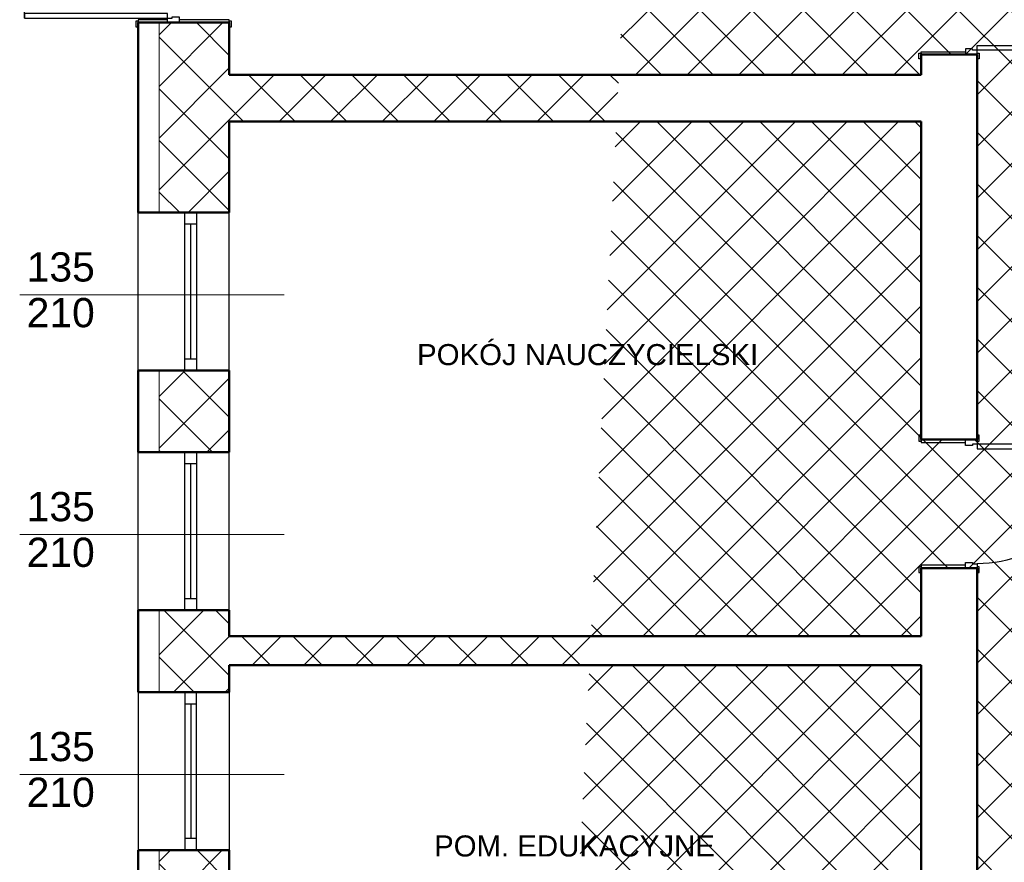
# Model space of a CAD drawing. Header units: millimetres. Extents: x 1385 to 11131, y 1971 to 6171.
# Tile 8 of 28: x 2025 to 2868, y 4043 to 4764. Entities that reach past the tile are written whole.
import ezdxf

# ---------------------------------------------------------------- set-up
doc = ezdxf.new("R2010")
doc.units = ezdxf.units.MM
for name, color, linetype in [('2D - Ogólne', 7, 'Continuous'), ('Drzwi Archicad', 7, 'Continuous'), ('Konstrukcja - Ściany zew', 7, 'Continuous'), ('Okna Archicada', 7, 'Continuous'), ('Opisy - Teksty', 7, 'Continuous')]:
    doc.layers.add(name, color=color, linetype=linetype)
doc.layers.add('A_opisy', color=81, linetype='Continuous', lineweight=13)
doc.layers.add('A_ściany istniejące hatch', color=82, linetype='Continuous', lineweight=9)
doc.styles.get("Standard").update_dxf_attribs({"font": 'arial.ttf'})
doc.styles.add('STYL_AUTOMATYCZNY_1', font='arial.ttf')

# ---------------------------------------------------------------- blocks, each defined once
blk = doc.blocks.new('Drzwi metalowe 27_3')
at = {"layer": 'Drzwi Archicad', "color": 7, "linetype": 'Continuous', "lineweight": 25}
for p, q in [((472.0000000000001, 0), (472, 1024)), ((472, 1024), (512, 1024)), ((512, 1024), (512, 0)), ((-587.0000000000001, 0), (-587.0000000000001, 19)), ((-587.0000000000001, 19), (-537, 19)), ((-537, 0), (-587.0000000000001, 0)), ((-512, 0), (-550, 0)), ((-550, 0), (-550, -100)), ((-537, 19), (-537, 0)), ((-512, -40), (-512, 0)), ((512, 0), (472.0000000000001, 0)), ((550, 0), (512, 0)), ((512, 0), (512, -40)), ((537, 19), (587.0000000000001, 19)), ((537, 0), (537, 19)), ((587.0000000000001, 0), (537, 0)), ((550, -100), (550, 0)), ((587.0000000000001, 19), (587.0000000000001, 0)), ((-500, -40), (-512, -40)), ((-500, -100), (-500, -40)), ((512, -40), (500, -40)), ((500, -40), (500, -100)), ((-550, -480), (-550, -100)), ((-550, -100), (-525, -100)), ((-550, -100), (-500, -100)), ((-525, -100), (-525, -480)), ((500, -100), (550, -100)), ((525, -480), (525, -100)), ((525, -100), (550, -100)), ((550, -100), (550, -480)), ((-587.0000000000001, -499), (-587.0000000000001, -480)), ((-587.0000000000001, -480), (-537, -480)), ((-537, -499), (-587.0000000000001, -499)), ((-525, -480), (-550, -480)), ((-537, -480), (-537, -499)), ((550, -480), (525, -480)), ((537, -480), (587.0000000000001, -480)), ((537, -499), (537, -480)), ((587.0000000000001, -499), (537, -499)), ((587.0000000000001, -480), (587.0000000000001, -499))]:
    blk.add_line(p, q, dxfattribs=at)
blk.add_arc((512, 0), 1024, 90, 180, dxfattribs=at)
blk = doc.blocks.new('Ściana_6_1', base_point=(-11072.26123587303, -3900.000000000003))
at = {"layer": 'Konstrukcja - Ściany zew', "color": 7, "linetype": 'Continuous', "lineweight": 50}
for p, q in [((-11552.26123587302, 15692.65354461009), (-11552.26123587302, 15655.65354461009)), ((-11172.26123587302, 15692.65354461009), (-11552.26123587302, 15692.65354461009)), ((-11072.26123587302, 15692.65354461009), (-11172.26123587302, 15692.65354461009)), ((-11072.26123587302, 15692.65354461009), (-11072.26123587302, 15655.65354461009)), ((-11552.26123587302, 12399.99169881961), (-11552.26123587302, 12436.9916988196)), ((-11172.26123587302, 12399.99169881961), (-11552.26123587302, 12399.99169881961)), ((-11072.26123587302, 12399.99169881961), (-11172.26123587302, 12399.99169881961)), ((-11072.26123587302, 12399.99169881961), (-11072.26123587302, 12436.9916988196)), ((-11552.26123587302, 11299.9916988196), (-11552.26123587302, 11262.9916988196)), ((-11172.26123587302, 11299.9916988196), (-11552.26123587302, 11299.9916988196)), ((-11072.26123587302, 11299.9916988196), (-11172.26123587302, 11299.9916988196)), ((-11072.26123587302, 11299.9916988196), (-11072.26123587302, 11262.9916988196))]:
    blk.add_line(p, q, dxfattribs=at)
at = {"layer": 'Konstrukcja - Ściany zew', "color": 7, "linetype": 'Continuous', "lineweight": 50, "flags": 128}
for points in [[(-11552.26123587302, 15692.65354461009), (-11552.26123587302, 15520)], [(-11072.26123587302, 12399.99169881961), (-11072.26123587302, 15692.65354461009)], [(-11552.26123587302, 15120), (-11552.26123587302, 12399.99169881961)], [(-11552.26123587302, 11299.99169881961), (-11552.26123587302, 10720)], [(-11072.26123587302, 7329.991698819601), (-11072.26123587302, 11299.99169881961)], [(-11552.26123587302, 10470), (-11552.26123587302, 7329.991698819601)]]:
    blk.add_lwpolyline(points, dxfattribs=at)
at = {"layer": 'Drzwi Archicad', "color": 21, "linetype": 'Continuous', "lineweight": 13, "true_color": 0xff9955, "zscale": 1000, "rotation": 270}
blk.add_blockref('Drzwi metalowe 27_3', (-11072.26123587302, 16242.65354461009), dxfattribs=at)
at = {"layer": 'Drzwi Archicad', "color": 21, "linetype": 'Continuous', "lineweight": 13, "true_color": 0xff9955, "xscale": -1, "zscale": 1000, "rotation": 270}
blk.add_blockref('Drzwi metalowe 27_3', (-11072.26123587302, 11849.9916988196), dxfattribs=at)
blk = doc.blocks.new('Okno 27_2')
at = {"layer": 'Okna Archicada', "color": 7, "linetype": 'Continuous', "lineweight": 25}
for p, q in [((-675, 400), (675, 400)), ((-675, 0), (-575.0000000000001, 0)), ((-575.0000000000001, 0), (-575.0000000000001, -100)), ((-575.0000000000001, 0), (575.0000000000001, 0)), ((575.0000000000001, -100), (575.0000000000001, 0)), ((575.0000000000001, 0), (675, 0)), ((-575.0000000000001, -50), (575.0000000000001, -50)), ((-575.0000000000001, -100), (-675, -100)), ((575.0000000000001, -100), (-575.0000000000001, -100)), ((675, -100), (575.0000000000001, -100)), ((-675, -380), (675, -380))]:
    blk.add_line(p, q, dxfattribs=at)
at = {"layer": 'Okna Archicada', "color": 7, "linetype": 'Continuous', "lineweight": 50}
for p, q in [((-675, 400), (-675, 0)), ((675, 400), (675, 0)), ((-675, 0), (-675, -100)), ((-675, 0), (-675, -100)), ((675, 0), (675, -100)), ((675, 0), (675, -100)), ((-675, -100), (-675, -380)), ((675, -100), (675, -380))]:
    blk.add_line(p, q, dxfattribs=at)
blk = doc.blocks.new('Drzwi metalowe 27_5')
at = {"layer": 'Drzwi Archicad', "color": 7, "linetype": 'Continuous', "lineweight": 25}
for p, q in [((572.0000000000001, 0), (572, 1224)), ((572, 1224), (612, 1224)), ((612, 1224), (612, 0)), ((-687, 250), (-687, 269)), ((-687, 269), (-637, 269)), ((-637, 269), (-637, 250)), ((637, 269), (687, 269)), ((637, 250), (637, 269)), ((687, 269), (687, 250)), ((-637, 250), (-687, 250)), ((-650, 0), (-650, 250)), ((-650, 250), (-625, 250)), ((-625, 250), (-625, 0)), ((625, 0), (625, 250)), ((625, 250), (650, 250)), ((687, 250), (637, 250)), ((650, 250), (650, 0)), ((-625, 0), (-650, 0)), ((-612, 0), (-650, 0)), ((-650, 0), (-650, -100)), ((-612, -40), (-612, 0)), ((612, 0), (572.0000000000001, 0)), ((650, 0), (612, 0)), ((612, 0), (612, -40)), ((650, 0), (625, 0)), ((650, -100), (650, 0)), ((-600, -40), (-612, -40)), ((-600, -100), (-600, -40)), ((612, -40), (600, -40)), ((600, -40), (600, -100)), ((-650, -530), (-650, -100)), ((-650, -100), (-625, -100)), ((-650, -100), (-600, -100)), ((-625, -100), (-625, -530)), ((600, -100), (650, -100)), ((625, -530), (625, -100)), ((625, -100), (650, -100)), ((650, -100), (650, -530)), ((-687, -549), (-687, -530)), ((-687, -530), (-637, -530)), ((-637, -549), (-687, -549)), ((-625, -530), (-650, -530)), ((-637, -530), (-637, -549)), ((650, -530), (625, -530)), ((637, -530), (687, -530)), ((637, -549), (637, -530)), ((687, -549), (637, -549)), ((687, -530), (687, -549))]:
    blk.add_line(p, q, dxfattribs=at)
at = {"layer": 'Drzwi Archicad', "color": 7, "linetype": 'Continuous', "lineweight": 50}
for p, q in [((-650, 250), (-687, 250)), ((-650, 250), (-687, 250)), ((-650, 250), (-650, 0)), ((-650, 250), (-650, 0)), ((-650, 250), (-650, 0)), ((650, 250), (650, 0)), ((650, 250), (650, 0)), ((650, 250), (650, 0)), ((650, 250), (687, 250)), ((650, 250), (687, 250)), ((-650, 0), (-650, -100)), ((-650, 0), (-650, -100)), ((650, 0), (650, -100)), ((650, 0), (650, -100)), ((-650, -100), (-650, -530)), ((-650, -100), (-650, -530)), ((650, -100), (650, -530)), ((650, -100), (650, -530)), ((-650, -530), (-687, -530)), ((-650, -530), (-687, -530)), ((650, -530), (687, -530)), ((650, -530), (687, -530))]:
    blk.add_line(p, q, dxfattribs=at)
at = {"layer": 'Drzwi Archicad', "color": 7, "linetype": 'Continuous', "lineweight": 25}
blk.add_arc((612, 0), 1224, 90, 180, dxfattribs=at)
blk = doc.blocks.new('Ściana_11_1', base_point=(-17472.26123587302, 24720))
at = {"layer": 'Konstrukcja - Ściany zew', "color": 7, "linetype": 'Continuous', "lineweight": 50}
for p, q in [((-18252.26123587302, 15966.36361484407), (-18252.26123587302, 15929.36361484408)), ((-18252.26123587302, 15966.36361484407), (-18002.26123587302, 15966.36361484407)), ((-18252.26123587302, 15966.36361484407), (-18002.26123587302, 15966.36361484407)), ((-18002.26123587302, 15966.36361484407), (-17902.26123587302, 15966.36361484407)), ((-17902.26123587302, 15966.36361484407), (-17472.26123587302, 15966.36361484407)), ((-17472.26123587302, 15966.36361484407), (-17472.26123587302, 15929.36361484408)), ((-18252.26123587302, 14341.28853579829), (-17852.26123587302, 14341.28853579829)), ((-17852.26123587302, 14341.28853579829), (-17752.26123587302, 14341.28853579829)), ((-17752.26123587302, 14341.28853579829), (-17472.26123587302, 14341.28853579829)), ((-18252.26123587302, 12991.28853579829), (-17852.26123587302, 12991.28853579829)), ((-17852.26123587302, 12991.28853579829), (-17752.26123587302, 12991.28853579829)), ((-17752.26123587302, 12991.28853579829), (-17472.26123587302, 12991.28853579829)), ((-18252.26123587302, 12291.48869552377), (-17852.26123587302, 12291.48869552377)), ((-17852.26123587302, 12291.48869552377), (-17752.26123587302, 12291.48869552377)), ((-17752.26123587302, 12291.48869552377), (-17472.26123587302, 12291.48869552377)), ((-18252.26123587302, 10941.48869552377), (-17852.26123587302, 10941.48869552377)), ((-17852.26123587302, 10941.48869552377), (-17752.26123587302, 10941.48869552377)), ((-17752.26123587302, 10941.48869552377), (-17472.26123587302, 10941.48869552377)), ((-18252.26123587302, 10239.32584456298), (-17852.26123587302, 10239.32584456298)), ((-17852.26123587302, 10239.32584456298), (-17752.26123587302, 10239.32584456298)), ((-17752.26123587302, 10239.32584456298), (-17472.26123587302, 10239.32584456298)), ((-18252.26123587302, 8889.325844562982), (-17852.26123587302, 8889.325844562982)), ((-17852.26123587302, 8889.325844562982), (-17752.26123587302, 8889.325844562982)), ((-17752.26123587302, 8889.325844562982), (-17472.26123587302, 8889.325844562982))]:
    blk.add_line(p, q, dxfattribs=at)
at = {"layer": 'Konstrukcja - Ściany zew', "color": 7, "linetype": 'Continuous', "lineweight": 50, "flags": 128}
for points in [[(-18252.26123587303, 15966.36361484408), (-18252.26123587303, 14341.28853579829)], [(-17472.26123587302, 15520), (-17472.26123587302, 15966.36361484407)], [(-17472.26123587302, 14341.28853579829), (-17472.26123587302, 15120)], [(-18252.26123587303, 12991.28853579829), (-18252.26123587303, 12291.48869552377)], [(-17472.26123587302, 12291.48869552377), (-17472.26123587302, 12991.28853579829)], [(-18252.26123587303, 10941.48869552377), (-18252.26123587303, 10239.32584456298)], [(-17472.26123587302, 10720), (-17472.26123587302, 10941.48869552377)], [(-17472.26123587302, 10239.32584456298), (-17472.26123587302, 10470)], [(-18252.26123587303, 8889.325844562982), (-18252.26123587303, 8148.019153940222)], [(-17472.26123587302, 8148.019153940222), (-17472.26123587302, 8889.325844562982)]]:
    blk.add_lwpolyline(points, dxfattribs=at)
at = {"layer": 'Drzwi Archicad', "color": 21, "linetype": 'Continuous', "lineweight": 13, "true_color": 0xff9955, "xscale": -1, "zscale": 1000, "rotation": 89.99999999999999}
blk.add_blockref('Drzwi metalowe 27_5', (-18002.26123587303, 16616.36361484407), dxfattribs=at)
at = {"layer": 'Okna Archicada', "color": 21, "linetype": 'Continuous', "lineweight": 13, "true_color": 0xff9955, "zscale": 1000, "rotation": 89.99999999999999}
for p in [(-17852.26123587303, 13666.28853579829), (-17852.26123587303, 11616.48869552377)]:
    blk.add_blockref('Okno 27_2', p, dxfattribs=at)
at = {"layer": 'Okna Archicada', "color": 21, "linetype": 'Continuous', "lineweight": 13, "true_color": 0xff9955, "xscale": -1, "zscale": 1000, "rotation": 89.99999999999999}
blk.add_blockref('Okno 27_2', (-17852.26123587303, 9564.325844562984), dxfattribs=at)
blk = doc.blocks.new('Ściana_28_1', base_point=(-11072.26123587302, 10470))
at = {"layer": 'Konstrukcja - Ściany zew', "color": 7, "linetype": 'Continuous', "lineweight": 50, "flags": 128}
for points in [[(-11552.26123587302, 10720), (-17472.26123587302, 10720)], [(-17472.26123587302, 10470), (-11552.26123587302, 10470)]]:
    blk.add_lwpolyline(points, dxfattribs=at)
blk = doc.blocks.new('Ściana_29_1', base_point=(-11072.26123587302, 15120))
at = {"layer": 'Konstrukcja - Ściany zew', "color": 7, "linetype": 'Continuous', "lineweight": 50, "flags": 128}
for points in [[(-11552.26123587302, 15520), (-17472.26123587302, 15520)], [(-17472.26123587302, 15120), (-11552.26123587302, 15120)]]:
    blk.add_lwpolyline(points, dxfattribs=at)

msp = doc.modelspace()

# ---------------------------------------------------------------- hatches: boundary and pattern name
at = {"layer": 'A_ściany istniejące hatch', "lineweight": 13, "true_color": 0x000000}
h = msp.add_hatch(dxfattribs=at)
h.set_pattern_fill('NET', color=18, scale=250, angle=45)
h.set_pattern_definition([(45, (36659.01290618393, -155.4039381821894), (-22.09708691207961, 22.09708691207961), []), (135, (36659.01290618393, -155.4039381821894), (-22.09708691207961, -22.09708691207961), [])])
h.paths.add_polyline_path([(4672.38185774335, 5000.919506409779), (4714.38185774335, 5000.919503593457), (4714.38185774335, 4738.919504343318), (4924.38185774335, 4738.919504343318), (4924.381857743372, 4696.919504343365), (4672.38185774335, 4696.919504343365)], flags=16)
h.paths.add_polyline_path([(5266.383508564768, 4724.919504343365), (5266.383508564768, 4664.919504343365), (5146.38185774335, 4664.919504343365), (5146.38185774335, 4504.919504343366), (5086.38185774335, 4504.919504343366), (5086.38185774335, 4696.919504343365), (5044.38185774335, 4696.919504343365), (5044.38185774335, 4738.919504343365), (5048.38185774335, 4738.919504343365), (5048.38185774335, 5397.919504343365), (4714.38185774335, 5397.919504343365), (4714.38185774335, 5351.919504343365), (4672.38185774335, 5351.919504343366), (4672.38185774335, 5441.919504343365), (5130.38185774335, 5441.919504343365), (5130.381854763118, 5397.919504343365), (5092.38185774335, 5397.919504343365), (5092.38185774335, 4724.919504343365)], flags=17)
h.paths.add_polyline_path([(5870.38185774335, 4724.919504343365), (6012.38185774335, 4724.919504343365), (6012.381857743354, 4786.919504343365), (6056.38185774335, 4786.919504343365), (6056.38185774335, 4501.919506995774), (5996.381857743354, 4501.919506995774), (5996.38185774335, 4664.919504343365), (5870.38185774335, 4664.919504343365)], flags=17)
h.paths.add_polyline_path([(5913.38185774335, 3844.919504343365), (5996.381857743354, 3844.919504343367), (5996.381857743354, 3959.919506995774), (6056.38185774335, 3959.919506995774), (6056.38185774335, 3786.919504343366), (5996.381857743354, 3786.919504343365), (5996.381857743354, 3819.919504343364), (5913.38185774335, 3819.919504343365)], flags=17)
h.paths.add_polyline_path([(5556.38185774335, 4414.919504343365), (5586.38185774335, 4414.919504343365), (5586.38185774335, 4384.919504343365), (5556.38185774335, 4384.919504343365)], flags=17)
h.paths.add_polyline_path([(5556.38185774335, 4120.919504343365), (5586.38185774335, 4120.919504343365), (5586.38185774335, 4150.919504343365), (5556.38185774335, 4150.919504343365)], flags=17)
h.paths.add_polyline_path([(5068.38185774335, 2574.919504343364), (5128.38185774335, 2574.919504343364), (5128.38185774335, 2414.919504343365), (5366.381857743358, 2414.91950434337), (5366.381857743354, 2594.919504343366), (5426.381857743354, 2594.919504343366), (5426.38185774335, 2414.919504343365), (5996.381857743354, 2414.919504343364), (5996.38185774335, 2564.919504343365), (6056.38185774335, 2564.919504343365), (6056.38185774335, 2354.919504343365), (5068.38185774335, 2354.919504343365)])
h.paths.add_polyline_path([(2586.3818618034, 5724.919504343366), (2799.38185774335, 5724.91950669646), (2799.381852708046, 5818.953721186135), (2824.381855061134, 5818.953715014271), (2824.381855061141, 5699.919504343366), (2586.3818618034, 5699.919504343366)], flags=17)
h.paths.add_polyline_path([(3219.38185774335, 5699.265014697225), (3254.38185774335, 5699.265014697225), (3254.38185774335, 5818.953715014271), (3219.38185774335, 5818.953715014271)], flags=17)
h.paths.add_polyline_path([(3509.381857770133, 3874.919504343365), (3579.381846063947, 3874.919504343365), (3579.381846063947, 3814.919504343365), (3509.381857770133, 3814.919504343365)], flags=17)
h.paths.add_polyline_path([(3919.381857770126, 3874.919504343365), (3989.381857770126, 3874.919504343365), (3989.381857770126, 3814.919504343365), (3919.381857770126, 3814.919504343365)], flags=17)
h.paths.add_polyline_path([(4360.381857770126, 3874.919504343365), (4428.38184606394, 3874.919504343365), (4428.38184606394, 3814.919504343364), (4360.381857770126, 3814.919504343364)], flags=17)
h.paths.add_polyline_path([(4563.381857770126, 3874.919504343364), (4644.38184606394, 3874.919504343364), (4644.38184606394, 3814.919504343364), (4563.381857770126, 3814.919504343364)], flags=17)
h.paths.add_polyline_path([(5146.38185774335, 4374.919500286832), (5086.38185774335, 4374.919500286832), (5086.38185774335, 4298.919504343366), (5146.38185774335, 4298.919504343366)], flags=17)
h.paths.add_polyline_path([(4714.38185774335, 5221.919502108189), (4672.38185774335, 5221.919502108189), (4672.38185774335, 5130.919505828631), (4714.38185774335, 5130.919505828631)], flags=16)
h.paths.add_polyline_path([(5260.38185774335, 5441.919504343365), (5394.38185774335, 5441.919504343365), (5394.38185774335, 5397.919504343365), (5260.38185774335, 5397.919504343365)], flags=17)
h.paths.add_polyline_path([(6012.38185774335, 5121.919506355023), (6056.38185774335, 5121.919506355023), (6056.38185774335, 5196.919504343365), (6012.38185774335, 5196.919504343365)], flags=17)
h.paths.add_polyline_path([(6012.38185774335, 4916.919504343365), (6056.38185774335, 4916.919504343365), (6056.38185774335, 4991.919504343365), (6012.38185774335, 4991.919504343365)], flags=17)
h.paths.add_polyline_path([(5996.381857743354, 4295.91950923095), (6056.38185774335, 4295.91950923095), (6056.38185774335, 4371.919506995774), (5996.381857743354, 4371.919506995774)], flags=17)
h.paths.add_polyline_path([(5996.381857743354, 4089.91950923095), (6056.38185774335, 4089.91950923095), (6056.38185774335, 4165.919506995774), (5996.381857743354, 4165.919506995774)], flags=17)
h.paths.add_polyline_path([(5996.38185774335, 3581.919506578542), (6056.38185774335, 3581.919506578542), (6056.38185774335, 3656.919504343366), (5996.38185774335, 3656.919504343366)], flags=17)
h.paths.add_polyline_path([(5996.381857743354, 3376.919506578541), (6056.38185774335, 3376.919506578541), (6056.38185774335, 3451.919504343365), (5996.381857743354, 3451.919504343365)], flags=17)
h.paths.add_polyline_path([(5996.38185774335, 2904.919506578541), (6056.38185774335, 2904.919506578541), (6056.38185774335, 2974.919504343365), (5996.38185774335, 2974.919504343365)], flags=17)
h.paths.add_polyline_path([(6056.38185774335, 2699.919504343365), (5996.38185774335, 2699.919504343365), (5996.38185774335, 2769.919504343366), (6056.38185774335, 2769.919504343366)], flags=17)
h.paths.add_polyline_path([(4771.38185748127, 2814.919504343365), (4841.38185774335, 2814.919504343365), (4841.38185774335, 2754.919504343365), (4771.38185748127, 2754.919504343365)], flags=17)
h.paths.add_polyline_path([(4566.38185774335, 2754.919504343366), (4636.38185774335, 2754.919504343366), (4636.38185774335, 2814.919504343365), (4566.38185774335, 2814.919504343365)], flags=17)
h.paths.add_polyline_path([(4361.38185748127, 2814.919504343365), (4431.38185774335, 2814.919504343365), (4431.38185774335, 2754.919504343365), (4361.38185748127, 2754.919504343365)], flags=17)
h.paths.add_polyline_path([(4104.38185774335, 2754.919504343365), (4226.381846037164, 2754.919504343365), (4226.381846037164, 2814.919504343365), (4104.38185774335, 2814.919504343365)], flags=17)
h.paths.add_polyline_path([(3899.38185748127, 2814.919504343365), (3969.38185774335, 2814.919504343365), (3969.38185774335, 2754.919504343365), (3899.38185748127, 2754.919504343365)], flags=17)
h.paths.add_polyline_path([(3694.381857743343, 2754.919504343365), (3764.38185774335, 2754.919504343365), (3764.38185774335, 2814.919504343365), (3694.381857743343, 2814.919504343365)], flags=17)
h.paths.add_polyline_path([(3489.38185748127, 2814.919504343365), (3559.381857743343, 2814.919504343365), (3559.381857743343, 2754.919504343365), (3489.38185748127, 2754.919504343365)], flags=17)
h.paths.add_polyline_path([(5378.38185774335, 2814.919504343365), (5291.88185774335, 2814.919504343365), (5291.897268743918, 2754.919504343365), (5366.38185774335, 2754.919504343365), (5366.381857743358, 2704.919504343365), (5426.381857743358, 2704.919504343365), (5426.38185774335, 2948.419504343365), (5378.38185774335, 2948.419504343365)], flags=17)
h.paths.add_polyline_path([(5181.88185774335, 2814.919504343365), (5181.897268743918, 2754.919504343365), (5128.38185774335, 2754.919504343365), (5128.38185774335, 2714.919504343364), (5068.38185774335, 2714.919504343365), (5068.38185774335, 2754.919504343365), (4976.38185774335, 2754.919504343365), (4976.38185774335, 2814.919504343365)], flags=17)
h.paths.add_polyline_path([(3194.38185774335, 2708.919504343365), (3254.38185774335, 2708.919504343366), (3254.38185774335, 2754.919504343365), (3354.38185774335, 2754.919504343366), (3354.381846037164, 2814.919504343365), (3194.38185774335, 2814.919504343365)], flags=17)
h.paths.add_polyline_path([(4984.381857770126, 3874.919504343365), (5086.38185774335, 3874.919504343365), (5086.38185774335, 4168.919504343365), (5146.38185774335, 4168.919500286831), (5146.38185774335, 3844.919504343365), (5163.38185774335, 3844.919504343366), (5163.38185774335, 3819.919504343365), (5146.38185774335, 3819.919504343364), (5146.38185774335, 3464.919504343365), (5173.38185774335, 3464.919504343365), (5173.38185774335, 3384.919504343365), (5146.38185774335, 3384.919504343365), (5146.38185774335, 3164.919504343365), (4970.88185774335, 3164.919504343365), (4970.881857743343, 3212.919504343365), (5106.38185774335, 3212.919504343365), (5106.38185774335, 3814.919504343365), (4984.381857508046, 3814.919504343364)], flags=17)
h.paths.add_polyline_path([(4779.381857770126, 3874.919504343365), (4849.381857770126, 3874.919504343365), (4849.381857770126, 3814.919504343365), (4816.38185774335, 3814.919504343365), (4816.381857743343, 3648.919504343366), (4784.38185774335, 3648.919507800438), (4784.38185774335, 3814.919504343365), (4779.381857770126, 3814.919504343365)], flags=17)
h.paths.add_polyline_path([(4537.38185774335, 3212.919504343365), (4784.38185774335, 3212.919504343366), (4784.38185774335, 3362.919509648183), (4816.38185774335, 3362.919506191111), (4816.381857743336, 3212.91950434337), (4860.88185774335, 3212.919504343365), (4860.88185774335, 3164.919504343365), (4537.38185774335, 3164.919504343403)], flags=17)
h.paths.add_polyline_path([(3548.38185774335, 3212.919504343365), (3548.381857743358, 3164.919504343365), (3788.38185774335, 3164.919504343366), (3788.381857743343, 3212.919504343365), (3784.381857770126, 3212.919504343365), (3784.381857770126, 3304.919504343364), (3756.381857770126, 3304.919504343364), (3756.381857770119, 3212.919504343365)], flags=17)
h.paths.add_polyline_path([(3194.38185774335, 3905.919504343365), (3254.38185774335, 3905.919504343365), (3254.38185774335, 3874.919504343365), (3374.381857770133, 3874.919504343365), (3374.381846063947, 3814.919504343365), (3234.38185774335, 3814.919504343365), (3234.38185774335, 3212.919504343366), (3438.38185774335, 3212.919504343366), (3438.38185774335, 3164.919504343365), (3194.38185774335, 3164.919504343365)], flags=17)
h.paths.add_polyline_path([(3254.38185774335, 4202.334578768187), (3194.38185774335, 4202.334578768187), (3194.38185774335, 4045.919515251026), (3254.38185774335, 4045.919515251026)], flags=17)
h.paths.add_polyline_path([(3254.38185774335, 4416.893066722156), (3194.38185774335, 4416.893066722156), (3194.38185774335, 4337.33458072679), (3254.38185774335, 4337.33458072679)], flags=17)
h.paths.add_polyline_path([(3254.38185774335, 4631.919504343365), (3194.38185774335, 4631.919504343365), (3194.38185774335, 4551.893075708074), (3254.38185774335, 4551.893075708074)], flags=17)
h.paths.add_polyline_path([(3254.38185774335, 4951.919504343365), (3194.38185774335, 4951.919504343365), (3194.38185774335, 4766.919504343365), (3254.38185774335, 4766.919504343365)], flags=17)
h.paths.add_polyline_path([(3254.38185774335, 5156.919504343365), (3194.38185774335, 5156.919504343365), (3194.38185774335, 5086.919517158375), (3254.38185774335, 5086.919517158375)], flags=17)
h.paths.add_polyline_path([(3254.38185774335, 5371.919504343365), (3194.38185774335, 5371.919504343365), (3194.38185774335, 5291.919504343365), (3254.38185774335, 5291.919504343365)], flags=17)
h.paths.add_polyline_path([(2204.38185774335, 5097.035849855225), (2144.38185774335, 5097.035849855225), (2144.38185774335, 5167.015833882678), (2204.38185774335, 5167.015833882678), (2204.38185774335, 5168.919504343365), (2664.38185774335, 5168.919504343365), (2664.38185774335, 5158.919504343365), (2633.281857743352, 5158.919504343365), (2633.281857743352, 5082.919504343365), (2618.281857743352, 5082.919504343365), (2618.281857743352, 5158.919504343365), (2362.38185774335, 5158.919504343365), (2362.38185774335, 5143.916349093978), (2355.38185774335, 5143.916349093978), (2355.38185774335, 5158.919504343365), (2204.38185774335, 5158.919504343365)])
h.paths.add_polyline_path([(2204.38185774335, 5041.919504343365), (2204.381857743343, 5048.919504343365), (2355.38185774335, 5048.919504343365), (2355.38185774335, 5053.916349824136), (2362.38185774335, 5053.916349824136), (2362.38185774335, 5031.438436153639), (2355.38185774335, 5031.438435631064), (2355.381857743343, 5041.919504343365)], flags=17)
h.paths.add_polyline_path([(2144.38185774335, 4962.035849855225), (2204.38185774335, 4962.035849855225), (2204.38185774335, 4931.919504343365), (2355.38185774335, 4931.919504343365), (2355.38185774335, 4941.438436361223), (2362.38185774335, 4941.438436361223), (2362.381857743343, 4931.919504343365), (2618.281857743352, 4931.919504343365), (2618.281857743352, 4987.919504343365), (2633.281857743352, 4987.919504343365), (2633.281857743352, 4931.919504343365), (2661.381857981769, 4931.919504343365), (2661.38185774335, 4916.919504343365), (2204.38185774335, 4916.919504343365), (2204.38185774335, 4891.555865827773), (2144.38185774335, 4891.555865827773)])
h.paths.add_polyline_path([(2144.38185774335, 4761.555865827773), (2204.38185774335, 4761.555865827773), (2204.38185774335, 4716.919504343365), (2796.38185774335, 4716.919504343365), (2796.38185774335, 4734.184858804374), (2844.381857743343, 4734.184858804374), (2844.38185774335, 4404.918674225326), (2796.38185774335, 4404.918674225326), (2796.38185774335, 4676.919504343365), (2204.38185774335, 4676.919504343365), (2204.38185774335, 4599.048357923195), (2144.38185774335, 4599.048357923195)])
h.paths.add_polyline_path([(2144.38185774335, 4259.068373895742), (2204.38185774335, 4259.068373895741), (2204.38185774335, 4236.919504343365), (2796.38185774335, 4236.919504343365), (2796.38185774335, 4294.918674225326), (2844.381857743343, 4294.918674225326), (2844.38185774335, 3897.918674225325), (2796.38185774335, 3897.918674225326), (2796.381857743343, 4211.919504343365), (2204.38185774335, 4211.919504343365), (2204.381857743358, 4188.852088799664), (2144.38185774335, 4188.852088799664)])
h.paths.add_polyline_path([(2144.38185774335, 3844.721419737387), (2204.38185774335, 3844.721419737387), (2204.38185774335, 3774.919504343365), (2796.38185774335, 3774.919504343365), (2796.38185774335, 3787.918674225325), (2844.381857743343, 3787.918674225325), (2844.38185774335, 3729.280435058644), (2796.38185774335, 3729.280435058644), (2796.381857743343, 3731.919504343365), (2204.38185774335, 3731.919504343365), (2204.38185774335, 3679.721419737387), (2144.38185774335, 3679.721419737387)])
h.paths.add_polyline_path([(2144.38185774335, 3544.721419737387), (2204.38185774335, 3544.721419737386), (2204.381857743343, 3490.139242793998), (2263.38185774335, 3490.139242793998), (2263.38185774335, 3631.836923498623), (2272.745638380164, 3631.836923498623), (2272.745637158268, 3625.836923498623), (2269.38185774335, 3625.836923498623), (2269.38185774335, 3490.139242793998), (2366.38185774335, 3490.139242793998), (2366.38185774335, 3625.836923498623), (2361.745637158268, 3625.836923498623), (2361.745637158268, 3631.836923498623), (2376.927065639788, 3631.836923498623), (2376.927065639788, 3625.836923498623), (2372.38185774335, 3625.836923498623), (2372.38185774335, 3490.139242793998), (2469.38185774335, 3490.139242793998), (2469.381857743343, 3625.836923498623), (2465.927065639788, 3625.836923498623), (2465.92706454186, 3631.836923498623), (2475.38185774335, 3631.836923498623), (2475.38185774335, 3596.836923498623), (2479.553545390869, 3596.836923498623), (2479.553545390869, 3590.836923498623), (2475.38185774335, 3590.836923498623), (2475.381857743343, 3490.139242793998), (2643.38185774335, 3490.139242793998), (2643.38185774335, 3590.836923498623), (2568.553547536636, 3590.836923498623), (2568.553546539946, 3596.836923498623), (2649.38185774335, 3596.836923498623), (2649.38185774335, 3490.139242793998), (2796.38185774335, 3490.139242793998), (2796.38185774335, 3619.280435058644), (2844.38185774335, 3619.280435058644), (2844.38185774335, 3472.425566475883), (2796.38185774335, 3472.425566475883), (2796.38185774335, 3475.139242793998), (2649.38185774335, 3475.139242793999), (2649.38185774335, 3432.839241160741), (2643.38185774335, 3432.839242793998), (2643.381857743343, 3475.139242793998), (2204.38185774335, 3475.139242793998), (2144.38185774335, 3475.139242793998)])
h.paths.add_polyline_path([(2144.38185774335, 4394.068373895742), (2204.38185774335, 4394.068373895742), (2204.38185774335, 4464.048357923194), (2144.38185774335, 4464.048357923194)])
h.paths.add_polyline_path([(2144.38185774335, 3979.721419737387), (2204.38185774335, 3979.721419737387), (2204.38185774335, 4053.852088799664), (2144.38185774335, 4053.852088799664)], flags=17)
h.paths.add_polyline_path([(2144.38185774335, 3270.159258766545), (2204.38185774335, 3270.159258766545), (2204.38185774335, 3340.139242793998), (2144.38185774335, 3340.139242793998)], flags=17)
h.paths.add_polyline_path([(2144.38185774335, 3065.179274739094), (2144.38185774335, 3135.159258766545), (2204.38185774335, 3135.159258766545), (2204.38185774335, 3125.159258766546), (2251.38185774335, 3125.159258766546), (2251.38185774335, 3296.139258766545), (2262.59257709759, 3296.139258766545), (2262.59257709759, 3290.139258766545), (2257.38185774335, 3290.139258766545), (2257.381857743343, 3125.159258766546), (2356.38185774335, 3125.159258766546), (2356.38185774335, 3290.139258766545), (2351.592579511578, 3290.139258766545), (2351.592579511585, 3296.139258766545), (2366.893717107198, 3296.139258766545), (2366.893717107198, 3290.139258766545), (2362.38185774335, 3290.139258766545), (2362.381857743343, 3125.159258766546), (2459.38185774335, 3125.159258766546), (2459.381857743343, 3290.139258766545), (2455.893718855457, 3290.139258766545), (2455.893715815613, 3296.139258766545), (2469.927064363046, 3296.139258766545), (2469.927065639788, 3290.139258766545), (2465.38185774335, 3290.139258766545), (2465.38185774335, 3125.159258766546), (2562.38185774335, 3125.159258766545), (2562.381857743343, 3290.139258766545), (2558.927065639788, 3290.139258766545), (2558.927065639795, 3296.139258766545), (2562.38185774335, 3296.139258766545), (2562.381857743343, 3340.139242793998), (2643.38185774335, 3340.139242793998), (2643.38185774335, 3343.839241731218), (2649.38185774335, 3343.839241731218), (2649.38185774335, 3329.811708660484), (2643.38185774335, 3329.811708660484), (2643.38185774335, 3334.139242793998), (2568.38185774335, 3334.139242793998), (2568.38185774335, 3125.159258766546), (2643.38185774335, 3125.159258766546), (2643.38185774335, 3240.811704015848), (2649.38185774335, 3240.811706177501), (2649.38185774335, 3125.159258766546), (2796.38185774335, 3125.159258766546), (2796.38185774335, 3362.425566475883), (2844.381857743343, 3362.425566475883), (2844.381857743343, 2928.619504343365), (2796.38185774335, 2928.619504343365), (2796.38185774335, 3110.159258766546), (2649.38185774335, 3110.159258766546), (2649.38185774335, 3012.649750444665), (2643.38185774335, 3012.649750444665), (2643.38185774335, 3110.159258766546), (2568.38185774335, 3110.159258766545), (2568.38185774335, 2917.319504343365), (2643.38185774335, 2917.319504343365), (2643.38185774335, 2923.64975003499), (2649.38185774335, 2923.64975003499), (2649.38185774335, 2907.619505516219), (2643.38185774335, 2907.619504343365), (2643.381857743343, 2911.319504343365), (2562.38185774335, 2911.319504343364), (2562.38185774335, 2984.919504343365), (2558.927065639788, 2984.919504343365), (2558.927065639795, 2990.919504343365), (2562.38185774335, 2990.919504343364), (2562.381857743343, 3110.159258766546), (2465.38185774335, 3110.159258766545), (2465.381857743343, 2990.919504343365), (2469.927064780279, 2990.919504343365), (2469.927065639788, 2984.919504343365), (2455.893717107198, 2984.919504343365), (2455.893718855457, 2990.919504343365), (2459.38185774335, 2990.919504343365), (2459.38185774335, 3110.159258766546), (2362.38185774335, 3110.159258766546), (2362.381857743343, 2990.919504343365), (2366.893717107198, 2990.919504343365), (2366.893717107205, 2984.919504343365), (2351.592578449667, 2984.919504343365), (2351.592579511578, 2990.919504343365), (2356.38185774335, 2990.919504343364), (2356.38185774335, 3110.159258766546), (2257.38185774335, 3110.159258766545), (2257.38185774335, 2990.919504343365), (2262.592578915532, 2990.919504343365), (2262.59257709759, 2984.919504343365), (2251.38185774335, 2984.919504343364), (2251.381857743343, 3110.159258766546), (2204.38185774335, 3110.159258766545), (2204.381857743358, 3065.179274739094)])
h.paths.add_polyline_path([(2264.381857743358, 2673.919504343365), (2204.38185774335, 2673.919504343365), (2204.38185774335, 2754.919504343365), (2144.38185774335, 2754.919504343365), (2144.38185774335, 2930.179274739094), (2204.38185774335, 2930.179274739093), (2204.38185774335, 2814.919504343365), (2643.38185774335, 2814.919504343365), (2643.38185774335, 2818.619504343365), (2649.38185774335, 2818.619505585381), (2649.38185774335, 2814.919504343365), (2796.38185774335, 2814.919504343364), (2796.38185774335, 2818.619504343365), (2844.381857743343, 2818.619504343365), (2844.38185774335, 2763.919505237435), (2819.38185774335, 2763.919504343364), (2819.381857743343, 2774.919504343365), (2649.38185774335, 2774.919504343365), (2649.381857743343, 2770.179274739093), (2643.38185774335, 2770.179274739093), (2643.38185774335, 2774.919504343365), (2459.38185774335, 2774.919504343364), (2459.38185774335, 2734.666338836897), (2434.38185774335, 2734.666339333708), (2434.381857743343, 2774.919504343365), (2264.38185774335, 2774.919504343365)])
h.paths.add_polyline_path([(2264.38185774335, 2424.919504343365), (2264.381857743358, 2463.919504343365), (2204.38185774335, 2463.919504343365), (2204.38185774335, 2364.919504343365), (3254.38185774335, 2364.919504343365), (3254.38185774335, 2568.919504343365), (3194.381857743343, 2568.919504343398), (3194.38185774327, 2424.919504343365)])
edge = h.paths.add_edge_path()
edge.add_line((5524.38185774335, 5441.919504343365), (5524.381854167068, 5397.919504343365))
edge.add_line((5524.381854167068, 5397.919504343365), (5562.38185774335, 5397.919504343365))
edge.add_line((5562.38185774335, 5397.919504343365), (5562.38185774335, 5247.919504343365))
edge.add_line((5562.38185774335, 5247.919504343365), (5589.38185774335, 5247.919504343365))
edge.add_line((5589.38185774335, 5247.919504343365), (5589.38185774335, 5397.919504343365))
edge.add_line((5589.38185774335, 5397.919504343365), (6012.38185774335, 5397.919504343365))
edge.add_line((6012.38185774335, 5397.919504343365), (6012.38185774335, 5326.919502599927))
edge.add_line((6012.38185774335, 5326.919502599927), (6056.38185774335, 5326.919504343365))
edge.add_line((6056.38185774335, 5326.919504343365), (6056.38185774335, 5441.919504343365))
edge.add_line((6056.38185774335, 5441.919504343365), (5524.381857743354, 5441.919547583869))
edge.add_line((2189.38185774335, 5818.953721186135), (2224.38185774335, 5818.953721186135))
edge.add_line((2224.38185774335, 5818.953721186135), (2224.381864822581, 5724.91950669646))
edge.add_line((2224.381864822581, 5724.91950669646), (2406.381857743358, 5724.91950669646))
edge.add_line((2406.381857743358, 5724.91950669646), (2406.381861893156, 5699.919504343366))
edge.add_line((2406.381861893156, 5699.919504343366), (2189.381857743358, 5699.919504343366))
edge.add_line((2189.381857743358, 5699.919504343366), (2189.38185774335, 5818.953715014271))
edge.add_line((3784.381857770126, 3414.919504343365), (3756.381857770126, 3414.919504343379))
edge.add_line((3756.381857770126, 3414.919504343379), (3756.381857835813, 3699.919504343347))
edge.add_line((3756.381857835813, 3699.919504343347), (3784.381857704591, 3699.919504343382))
edge.add_line((3784.381857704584, 3699.919504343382), (3784.381857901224, 3619.938553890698))
edge.add_line((3784.381857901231, 3619.938553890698), (3784.381857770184, 3528.31094759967))
edge.add_line((3784.381857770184, 3528.31094759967), (3784.381857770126, 3424.919504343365))
edge.add_line((3784.381857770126, 3424.919504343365), (3784.381846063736, 3414.919504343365))
edge.add_line((3094.38185774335, 5696.919504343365), (3254.38185774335, 5696.919504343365))
edge.add_line((3254.38185774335, 5696.919504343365), (3254.38185774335, 5506.919504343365))
edge.add_line((3254.38185774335, 5506.919504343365), (3194.38185774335, 5506.919504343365))
edge.add_line((3194.38185774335, 5506.919504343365), (3194.38185774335, 5636.919504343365))
edge.add_line((3194.38185774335, 5636.919504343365), (3094.38185774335, 5636.919504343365))
edge.add_line((3094.38185774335, 5636.919504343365), (3094.381855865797, 5696.919504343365))
edge.add_line((2586.38186355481, 5696.919504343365), (2944.38185774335, 5696.919504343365))
edge.add_line((2944.38185774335, 5696.919504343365), (2944.38185774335, 5636.919504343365))
edge.add_line((2944.38185774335, 5636.919504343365), (2844.38185774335, 5636.919504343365))
edge.add_line((2844.38185774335, 5636.919504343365), (2844.38185774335, 4844.184858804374))
edge.add_line((2844.38185774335, 4844.184858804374), (2796.38185774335, 4844.184858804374))
edge.add_line((2796.38185774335, 4844.184858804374), (2796.38185774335, 4916.919504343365))
edge.add_line((2796.38185774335, 4916.919504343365), (2756.38186108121, 4916.919504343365))
edge.add_line((2756.38186108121, 4916.919504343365), (2756.38185774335, 4931.919504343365))
edge.add_line((2756.38185774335, 4931.919504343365), (2796.38185774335, 4931.919504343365))
edge.add_line((2796.38185774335, 4931.919504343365), (2796.38185774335, 5636.919504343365))
edge.add_line((2796.38185774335, 5636.919504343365), (2586.381862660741, 5636.919504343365))
edge.add_line((2586.381862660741, 5636.919504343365), (2586.38185774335, 5696.919504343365))
edge.add_line((2434.38185774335, 2634.666338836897), (2459.38185774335, 2634.666337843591))
edge.add_line((2459.38185774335, 2634.666337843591), (2459.38185774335, 2599.919504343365))
edge.add_line((2459.38185774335, 2599.919504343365), (2819.38185774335, 2599.919504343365))
edge.add_line((2819.38185774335, 2599.919504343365), (2819.38185774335, 2665.951671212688))
edge.add_line((2819.38185774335, 2665.951671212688), (2844.38185774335, 2665.951671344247))
edge.add_line((2844.38185774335, 2665.951671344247), (2844.381857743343, 2594.919504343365))
edge.add_line((2844.381857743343, 2594.919504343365), (2514.38185774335, 2594.919504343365))
edge.add_line((2514.38185774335, 2594.919504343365), (2514.381857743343, 2574.919504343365))
edge.add_line((2514.381857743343, 2574.919504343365), (2434.38185774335, 2574.919504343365))
edge.add_line((2434.38185774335, 2574.919504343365), (2434.381860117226, 2634.666338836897))
h.paths.add_polyline_path([(4214.38185774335, 3699.919504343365), (4174.38185774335, 3699.919504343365), (4174.38185774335, 3212.919504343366), (3898.38185774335, 3212.919504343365), (3898.38185774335, 3164.919504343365), (4427.38185774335, 3164.919504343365), (4427.38185774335, 3212.919504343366), (4214.38185774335, 3212.919504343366)], flags=17)
h.paths.add_polyline_path([(4174.38185774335, 3799.919504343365), (4214.38185774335, 3799.919504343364), (4214.38185774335, 3814.919504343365), (4225.381857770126, 3814.919504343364), (4225.381857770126, 3874.919504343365), (4124.381857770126, 3874.919504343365), (4124.381857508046, 3814.919504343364), (4174.38185774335, 3814.919504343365)], flags=17)
h.paths.add_polyline_path([(5695.381857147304, 4664.919504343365), (5441.383508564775, 4664.919504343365), (5441.383511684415, 4724.919504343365), (5562.38185774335, 4724.919504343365), (5562.38185774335, 4797.919508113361), (5589.38185774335, 4797.919508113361), (5589.38185774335, 4724.919504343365), (5695.381857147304, 4724.919504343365)], flags=17)
h.paths.add_polyline_path([(5483.878040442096, 3421.919504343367), (5493.878040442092, 3421.919504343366), (5493.878040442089, 3436.919504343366), (5483.878040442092, 3436.919504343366)], flags=17)
h.paths.add_polyline_path([(5573.878040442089, 3593.919504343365), (5588.878040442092, 3593.919504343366), (5588.878040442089, 3819.919504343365), (5629.38185774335, 3819.919504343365), (5629.381861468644, 3844.919504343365), (5273.38185774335, 3844.919504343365), (5273.38185774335, 3819.919504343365), (5334.381857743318, 3819.919504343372), (5334.38185774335, 3593.919504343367), (5352.381857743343, 3593.919504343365), (5352.381857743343, 3603.919504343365), (5344.381857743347, 3603.919504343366), (5344.381857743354, 3819.919504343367), (5483.878040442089, 3819.919504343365), (5483.878040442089, 3603.919504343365), (5437.381856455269, 3603.919504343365), (5437.381856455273, 3593.919504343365), (5498.878041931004, 3593.919504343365), (5498.878041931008, 3603.919504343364), (5493.878040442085, 3603.919504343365), (5493.878040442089, 3819.919504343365), (5578.878040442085, 3819.919504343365), (5578.878040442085, 3603.919504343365), (5573.878040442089, 3603.919504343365)], flags=17)
h.paths.add_polyline_path([(5344.38185774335, 3436.919504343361), (5334.381857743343, 3436.919504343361), (5334.38185774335, 3212.919504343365), (5276.38185774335, 3212.919504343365), (5276.38185774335, 3164.919504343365), (5378.38185774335, 3164.919504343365), (5378.38185774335, 3058.419504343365), (5426.38185774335, 3058.419504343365), (5426.38185774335, 3164.919504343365), (5996.38185774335, 3164.919504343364), (5996.38185774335, 3109.919506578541), (6056.38185774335, 3109.919504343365), (6056.38185774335, 3246.919504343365), (5996.381857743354, 3246.919504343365), (5996.38185774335, 3212.919504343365), (5493.878040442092, 3212.919504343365), (5493.878040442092, 3321.919504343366), (5483.878040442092, 3321.919504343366), (5483.878040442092, 3212.919504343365), (5344.38185774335, 3212.919504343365)], flags=17)
h.paths.add_polyline_path([(2144.38185774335, 5506.99581791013), (2204.38185774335, 5506.99581791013), (2204.38185774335, 5636.919504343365), (2406.381850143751, 5636.919504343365), (2406.381850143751, 5696.919504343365), (2144.38185774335, 5696.919504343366)])
h.paths.add_polyline_path([(2204.38185774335, 5371.995817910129), (2144.38185774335, 5371.99581791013), (2144.38185774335, 5302.015833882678), (2204.38185774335, 5302.015833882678)])

# ---------------------------------------------------------------- linework, layer by layer
at = {"layer": '2D - Ogólne', "color": 18, "linetype": 'Continuous', "lineweight": 13, "true_color": 0x000000}
for p, q in [((2144.38185774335, 4599.048357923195), (2144.38185774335, 4761.555865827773)), ((2024.971128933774, 4528.835884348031), (2251.461763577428, 4528.835884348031)), ((2144.38185774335, 4394.068373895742), (2144.38185774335, 4464.048357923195)), ((2024.971128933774, 4323.855900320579), (2251.461763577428, 4323.855900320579)), ((2144.38185774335, 4188.852088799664), (2144.38185774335, 4259.068373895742)), ((2024.971128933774, 4118.6396152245), (2251.461763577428, 4118.6396152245)), ((2144.38185774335, 3979.721419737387), (2144.38185774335, 4053.852088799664))]:
    msp.add_line(p, q, dxfattribs=at)

# ---------------------------------------------------------------- block references
at = {"layer": 'Konstrukcja - Ściany zew', "color": 18, "lineweight": 13, "true_color": 0x000000, "xscale": 0.1, "yscale": 0.1, "zscale": 0.1}
for name, p in [('Ściana_11_1', (2204.38185774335, 5636.919504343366)), ('Ściana_6_1', (2844.38185774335, 2774.919504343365)), ('Ściana_29_1', (2844.38185774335, 4676.919504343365)), ('Ściana_28_1', (2844.38185774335, 4211.919504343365))]:
    msp.add_blockref(name, p, dxfattribs=at)

# ---------------------------------------------------------------- texts
at = {"layer": 'A_opisy', "color": 18, "lineweight": 13, "true_color": 0x000000, "char_height": 18, "attachment_point": 1}
for s, width, insert in [('\\pi10.73463;POKÓJ NAUCZYCIELSKI', 309.3096373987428, (2354.355841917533, 4486.627595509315)), ('\\pxqc;POM. EDUKACYJNE \\PWCZESNOSZKOLNE', 269.5434646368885, (2365.024805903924, 4066.389986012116))]:
    msp.add_mtext_dynamic_manual_height_columns(s, width=width, gutter_width=12.5, heights=[64.09363833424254], dxfattribs=dict(at, insert=insert))
at = {"layer": 'Opisy - Teksty', "color": 18, "linetype": 'Continuous', "lineweight": 13, "true_color": 0x000000, "char_height": 24.99999999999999, "attachment_point": 2, "line_spacing_factor": 0.9382079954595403, "style": 'STYL_AUTOMATYCZNY_1'}
for insert in [(2060.111125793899, 4565.119807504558), (2060.111125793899, 4360.139823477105), (2060.111125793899, 4154.923538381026)]:
    msp.add_mtext('\\A1;{\\pqc;\\fArial|b0|i0|c238|p0;\\W1.000000;135\\P\\pqc;\\fArial|b0|i0|c238|p0;\\W1.000000;210}', dxfattribs=dict(at, insert=insert))

doc.saveas('drawing.dxf')
